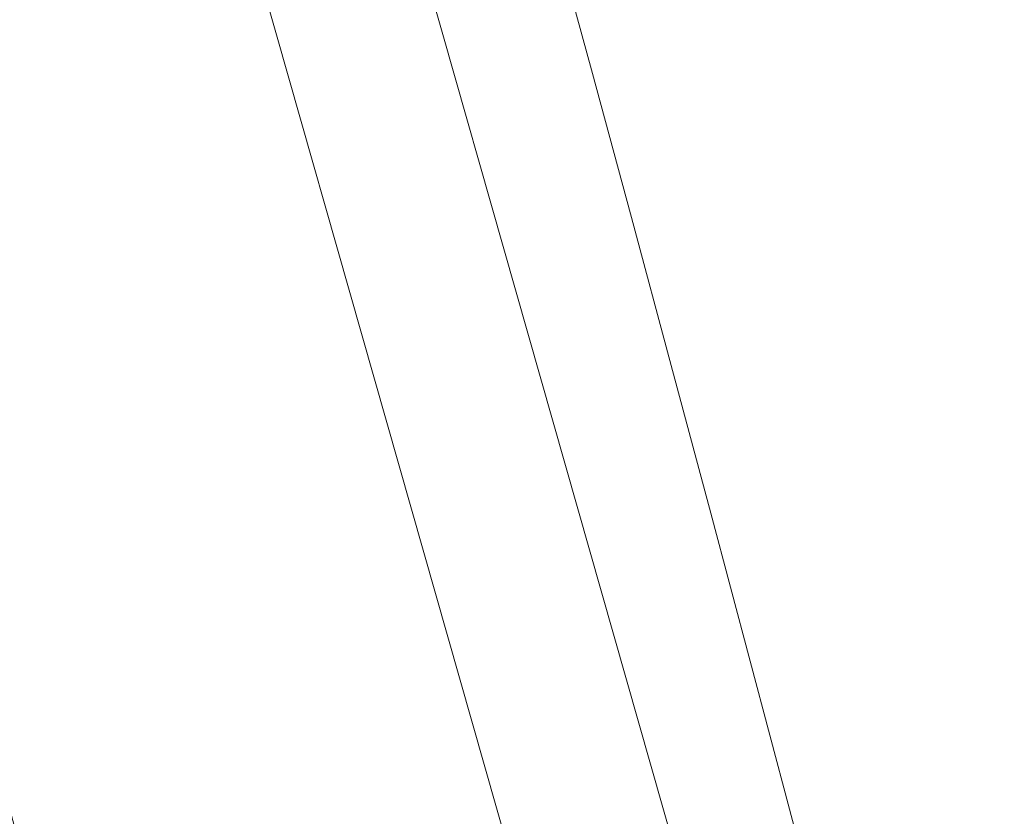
# Model space of a CAD drawing. Header units: millimetres. Extents: x -62314 to 79800, y -34032 to 28340.
# Tile 193 of 256: x 65790 to 66024, y -4365 to -4176. Entities that reach past the tile are written whole.
import ezdxf

# ---------------------------------------------------------------- set-up
doc = ezdxf.new("R2010")
doc.units = ezdxf.units.MM
doc.header["$LTSCALE"] = 508
doc.linetypes.add('Dash Style-6', pattern=[1.04164, 0.625, -0.20828, 0.06943, -0.13893])
for name, color, linetype, lineweight in [('(00) tekening-aanzicht grijs', 8, 'Continuous', 0), ('(00) tekening-stramien-algemeen', 7, 'Dash Style-6', 0), ('None', 7, 'Continuous', 0)]:
    doc.layers.add(name, color=color, linetype=linetype, lineweight=lineweight)

# ---------------------------------------------------------------- blocks, each defined once
blk = doc.blocks.new('bu-b-10')
at = {"layer": 'None', "color": 17, "lineweight": 0, "transparency": 33554687, "flags": 128}
blk.add_lwpolyline([(16453.78, 3579.47), (16473.29, 3546.86), (15451.83, 2935.61), (15432.32, 2968.22)], close=True, dxfattribs=at)
blk = doc.blocks.new('blok B 01 (2D)')
at = {"layer": '(00) tekening-aanzicht grijs', "color": 17, "lineweight": 0, "transparency": 33554687, "flags": 128}
blk.add_lwpolyline([(67147.1, 17815), (67147.15, 17815, 0.120217), (58755.98, 30980.72), (59001.11, 31046.44), (59684.33, 30368.24), (59885.21, 30565.97, -0.112264), (67637.51, 17925.97, -0.000404), (67654.79, 17874.82), (67653.59, 17874.13, -0.068823), (67693, 17589.15), (67693, 8520.64), (67193, 8520.64), (67193, 17589.15, 0.081822), (67163.93, 17765.58)], format="xyb", dxfattribs=at)
at = {"layer": 'None', "color": 17, "lineweight": 0, "transparency": 33554687, "flags": 128}
blk.add_lwpolyline([(67854.77, 18398.59, 0.109455), (60141.36, 30818.11)], format="xyb", dxfattribs=at)
at = {"layer": 'None', "color": 17, "transparency": 33554687, "rotation": 90}
blk.add_blockref('bu-b-10', (68046.99, 8444.05), dxfattribs=at)
blk = doc.blocks.new('Stramien blok B')
at = {"layer": '(00) tekening-stramien-algemeen', "color": 2, "lineweight": 0, "transparency": 33554687}
blk.add_arc((35700.81, -3868.71), 33612.33, 18.044708, 49.822253, dxfattribs=at)

msp = doc.modelspace()

# ---------------------------------------------------------------- block references
at = {"layer": 'None', "color": 17, "transparency": 33554687}
for name, p, rotation in [('blok B 01 (2D)', (-3125.94, -10622.93), 344.9999999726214), ('Stramien blok B', (0, 0), 344.9999645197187)]:
    msp.add_blockref(name, p, dxfattribs=dict(at, rotation=rotation))

doc.saveas('drawing.dxf')
